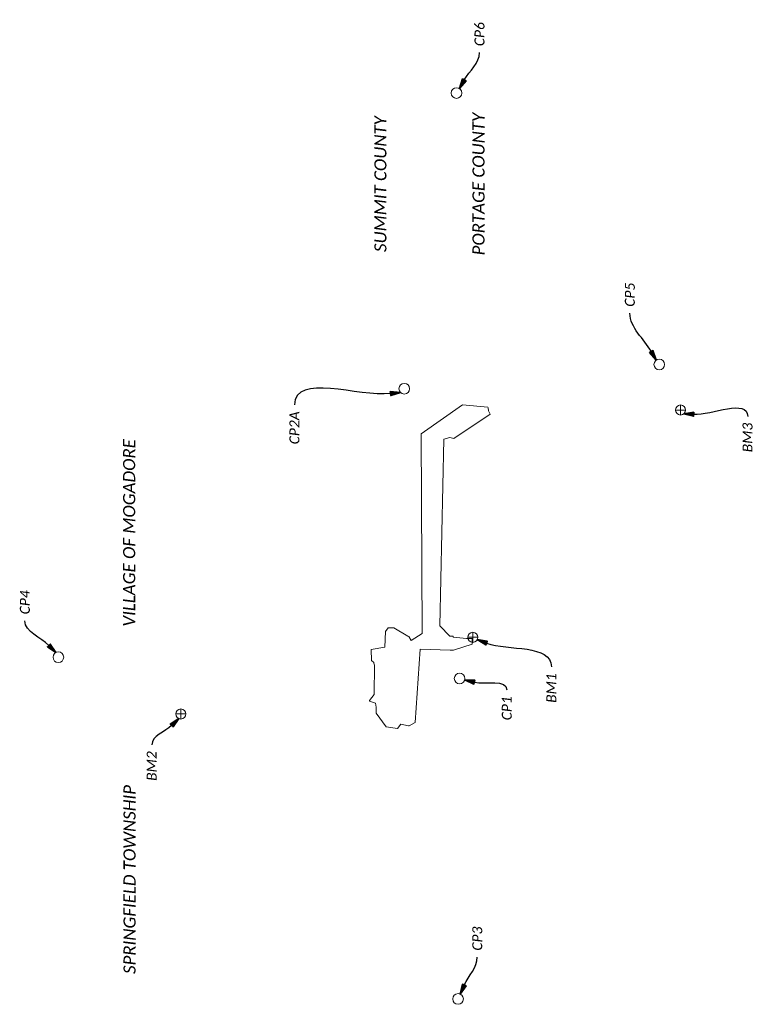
# Model space of a CAD drawing. Header units: feet. Extents: x 2273506 to 2274023, y 502280 to 502972.
import ezdxf
from ezdxf import colors
from ezdxf.entities.mleader import LeaderData, LeaderLine
from ezdxf.math import Vec2, Vec3

# ---------------------------------------------------------------- set-up
doc = ezdxf.new("R2010")
doc.units = ezdxf.units.FT
doc.header["$LTSCALE"] = 20
doc.header["$MEASUREMENT"] = 0
doc.layers.get('0').update_dxf_attribs({"lineweight": 15, "true_color": 0xc2ced6})
doc.layers.add('0_Mview', color=7, linetype='Continuous', lineweight=15, plot=False)
for name, color, linetype, lineweight in [('SV_X_Control_Cells_Found', 7, 'Continuous', 15), ('TX_P_5', 7, 'Continuous', 35), ('TX_P_50', 7, 'Continuous', 35)]:
    doc.layers.add(name, color=color, linetype=linetype, lineweight=lineweight)
doc.styles.add('P_Slanted - Normal Fixed Spacing', font='calibrii.ttf', dxfattribs={"height": 0.14})
doc.styles.add('P_Slanted - Sub Title', font='calibrii.ttf', dxfattribs={"height": 0.17})

# ---------------------------------------------------------------- blocks, each defined once
blk = doc.blocks.new('*U1279')
at = {"color": 0, "linetype": 'ByBlock', "lineweight": -2, "transparency": 16777216}
blk.add_circle((0, 0), 0.5, dxfattribs=at)
blk = doc.blocks.new('BM')
at = {"layer": 'SV_X_Control_Cells_Found', "color": 44, "linetype": 'Continuous', "lineweight": 15, "true_color": 0xa56100}
for p, q in [((-0.071, 0), (0.071, 0)), ((0, 0.071), (0, -0.071))]:
    blk.add_line(p, q, dxfattribs=at)
blk.add_circle((0, 0), 0.0705, dxfattribs=at)
blk = doc.blocks.new('Dim1')
h = blk.add_hatch(color=4)
h.dxf.hatch_style = 1
h.paths.add_polyline_path([(0, 0), (-1, -0.2), (-1, 0.2)])
at = {"color": 4}
blk.add_lwpolyline([(0, 0), (-1, -0.2), (-1, 0.2), (0, 0)], dxfattribs=at)

msp = doc.modelspace()

# ---------------------------------------------------------------- linework, layer by layer
at = {"layer": '0_Mview'}
msp.add_lwpolyline([(2273769.06, 502545.04), (2273765.24, 502545), (2273763.32, 502542.45), (2273762.78, 502531.38), (2273753.17, 502529.76), (2273753.47, 502522), (2273755, 502520.6), (2273755, 502520.1), (2273755.52, 502518.69), (2273755.3, 502498.2), (2273751.97, 502494), (2273751.96, 502493.5), (2273756.31, 502492.02), (2273756.68, 502489.11), (2273756.72, 502485.11), (2273763.72, 502475.36), (2273771.74, 502474.15), (2273774.03, 502477.31), (2273779.42, 502476.05), (2273779.9, 502476.19), (2273784.17, 502478.44), (2273787.67, 502529.92), (2273808.65, 502529.2), (2273811, 502529.22), (2273824.2, 502533.58), (2273824.17, 502537.58), (2273820.17, 502537.54), (2273810.91, 502538.45), (2273810.9, 502539.22), (2273808.48, 502539.19), (2273801.41, 502546.5), (2273804.33, 502677.69), (2273808.55, 502678.65), (2273810.5, 502678.18), (2273811.24, 502678), (2273836.86, 502695.24), (2273835.62, 502697.53), (2273835.38, 502699.49), (2273835.31, 502700.03), (2273817.33, 502701.6), (2273788.42, 502681.35), (2273789.1, 502540.93), (2273781.28, 502536.06), (2273779.65, 502538.96), (2273779.51, 502538.99), (2273779.03, 502539.09)], close=True, dxfattribs=at)

# ---------------------------------------------------------------- block references
for name, p, xscale, yscale, zscale in [('*U1279', (2273813.19, 502920.83, 1153.38), 7.499999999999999, 7.499999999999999, 7.499999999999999), ('*U1279', (2273955.81, 502730.05, 1151.81), 7.499999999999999, 7.499999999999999, 7.499999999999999), ('*U1279', (2273776.49, 502713.06, 1154.11), 7.499999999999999, 7.499999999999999, 7.499999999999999), ('BM', (2273970.78, 502698.07, 1152.29), 49.99999999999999, 49.99999999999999, 49.99999999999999), ('BM', (2273824.7, 502538.31, 1155.98), 49.99999999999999, 49.99999999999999, 49.99999999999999), ('*U1279', (2273533.24, 502524.32, 1164.4), 7.499999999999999, 7.499999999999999, 7.499999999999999), ('*U1279', (2273815.37, 502509.35, 1156.23), 7.499999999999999, 7.499999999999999, 7.499999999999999), ('BM', (2273619.35, 502484.42, 1159.03), 49.99999999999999, 49.99999999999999, 49.99999999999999), ('*U1279', (2273814.26, 502284.14, 1156.1), 7.499999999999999, 7.499999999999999, 7.499999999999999)]:
    msp.add_blockref(name, p, dxfattribs=dict(xscale=xscale, yscale=yscale, zscale=zscale))

# ---------------------------------------------------------------- texts
at = {"layer": 'TX_P_50', "char_height": 8.5, "attachment_point": 2, "rotation": 90, "line_spacing_factor": 1.14, "style": 'P_Slanted - Sub Title'}
for s, insert, width in [('SUMMIT COUNTY', (2273755.42, 502856.82), 109.6412), ('PORTAGE COUNTY', (2273824.42, 502856.82), 109.6412), ('VILLAGE OF MOGADORE', (2273578.74, 502611.72), 153.8301), ('SPRINGFIELD TOWNSHIP', (2273579.03, 502368.08), 153.8301)]:
    msp.add_mtext(s, dxfattribs=dict(at, insert=insert, width=width))

# ---------------------------------------------------------------- leaders
at = {"layer": 'TX_P_5'}
ml = msp.add_multileader_mtext('Standard', dxfattribs=at)
ml.set_content('CP6', color=7, style='P_Slanted - Normal Fixed Spacing')
ml.set_leader_properties(color=95)
ml.set_arrow_properties(name='Dim1')
ml.build(insert=Vec2(0, 0))
ml.multileader.update_dxf_attribs({"leader_type": 2, "text_right_attachment_type": 3, "dogleg_length": 0.18, "arrow_head_size": 7, "scale": 50})
ctx = ml.context
ctx.base_point, ctx.scale, ctx.char_height, ctx.arrow_head_size, ctx.landing_gap_size, ctx.plane_origin, ctx.plane_x_axis, ctx.plane_y_axis = Vec3(2273829.41, 502949.28, 1153.38), 50, 7, 7, 4.5, Vec3(2273813.38, 502924.57, 1153.38), Vec3(0, 1), Vec3(-1, 0)
ctx.right_attachment = 3
notes = []
notes.append((ctx, [(0, (1, 1, 0), (2273829.41, 502940.28, 1153.38), (0, 1), 9, [(0, [(2273815.3, 502923.92, 1153.38)], 0, [])])]))
ctx.mtext.insert, ctx.mtext.text_direction, ctx.mtext.rotation, ctx.mtext.flow_direction = Vec3(2273825.86, 502953.78, 1153.38), Vec3(0, 1), 1.570796, 5
ml = msp.add_multileader_mtext('Standard', dxfattribs=at)
ml.set_content('CP5', color=7, style='P_Slanted - Normal Fixed Spacing')
ml.set_leader_properties(color=95)
ml.set_arrow_properties(name='Dim1')
ml.build(insert=Vec2(0, 0))
ml.multileader.update_dxf_attribs({"leader_type": 2, "text_right_attachment_type": 3, "dogleg_length": 0.18, "arrow_head_size": 7, "scale": 50})
ctx = ml.context
ctx.base_point, ctx.scale, ctx.char_height, ctx.arrow_head_size, ctx.landing_gap_size, ctx.plane_origin, ctx.plane_x_axis, ctx.plane_y_axis = Vec3(2273935.14, 502766.14, 1151.81), 50, 7, 7, 4.5, Vec3(2273955.46, 502733.79, 1151.81), Vec3(0, 1), Vec3(-1, 0)
ctx.right_attachment = 3
notes.append((ctx, [(0, (1, 1, 0), (2273935.14, 502757.14, 1151.81), (0, 1), 9, [(0, [(2273953.56, 502733.05, 1151.81)], 0, [])])]))
ctx.mtext.insert, ctx.mtext.text_direction, ctx.mtext.rotation, ctx.mtext.flow_direction = Vec3(2273931.58, 502770.64, 1151.81), Vec3(0, 1), 1.570796, 5
ml = msp.add_multileader_mtext('Standard', dxfattribs=at)
ml.set_content('CP2A', color=7, style='P_Slanted - Normal Fixed Spacing')
ml.set_leader_properties(color=95)
ml.set_arrow_properties(name='Dim1')
ml.build(insert=Vec2(0, 0))
ml.multileader.update_dxf_attribs({"leader_type": 2, "text_right_attachment_type": 3, "dogleg_length": 0.18, "arrow_head_size": 7, "scale": 50})
ctx = ml.context
ctx.base_point, ctx.scale, ctx.char_height, ctx.arrow_head_size, ctx.landing_gap_size, ctx.plane_origin, ctx.plane_x_axis, ctx.plane_y_axis = Vec3(2273699.26, 502670.5, 1151.81), 50, 7, 7, 4.5, Vec3(2273652.18, 502723.3, 1151.81), Vec3(0, 1), Vec3(-1, 0)
ctx.right_attachment, ctx.text_align_type = 3, 2
notes.append((ctx, [(1, (1, 1, 0), (2273699.33, 502710.65, 1151.81), (0, -1), 9, [(0, [(2273773.78, 502710.47, 1151.81)], 0, [])])]))
ctx.mtext.insert, ctx.mtext.text_direction, ctx.mtext.rotation, ctx.mtext.alignment, ctx.mtext.flow_direction = Vec3(2273695.72, 502697.15, 1151.81), Vec3(0, 1), 1.570796, 3, 5
ml = msp.add_multileader_mtext('Standard', dxfattribs=at)
ml.set_content('BM3', color=7, style='P_Slanted - Normal Fixed Spacing')
ml.set_leader_properties(color=95)
ml.set_arrow_properties(name='Dim1')
ml.build(insert=Vec2(0, 0))
ml.multileader.update_dxf_attribs({"leader_type": 2, "text_right_attachment_type": 3, "dogleg_length": 0.18, "arrow_head_size": 7, "scale": 50})
ctx = ml.context
ctx.base_point, ctx.scale, ctx.char_height, ctx.arrow_head_size, ctx.landing_gap_size, ctx.plane_origin, ctx.plane_x_axis, ctx.plane_y_axis = Vec3(2274017.89, 502664.46, 1152.29), 50, 7, 7, 4.5, Vec3(2273970.84, 502694.55, 1152.29), Vec3(0, 1), Vec3(-1, 0)
ctx.right_attachment, ctx.text_align_type = 3, 2
notes.append((ctx, [(1, (1, 1, 0), (2274017.96, 502702.62, 1152.29), (0, -1), 9, [(0, [(2273972.96, 502695.3, 1152.29)], 0, [])])]))
ctx.mtext.insert, ctx.mtext.text_direction, ctx.mtext.rotation, ctx.mtext.alignment, ctx.mtext.flow_direction = Vec3(2274014.34, 502689.12, 1152.29), Vec3(0, 1), 1.570796, 3, 5
ml = msp.add_multileader_mtext('Standard', dxfattribs=at)
ml.set_content('CP4', color=7, style='P_Slanted - Normal Fixed Spacing')
ml.set_leader_properties(color=95)
ml.set_arrow_properties(name='Dim1')
ml.build(insert=Vec2(0, 0))
ml.multileader.update_dxf_attribs({"leader_type": 2, "text_right_attachment_type": 3, "dogleg_length": 0.18, "arrow_head_size": 7, "scale": 50})
ctx = ml.context
ctx.base_point, ctx.scale, ctx.char_height, ctx.arrow_head_size, ctx.landing_gap_size, ctx.plane_origin, ctx.plane_x_axis, ctx.plane_y_axis = Vec3(2273509.69, 502549.96, 1151.81), 50, 7, 7, 4.5, Vec3(2273452.59, 502552.87, 1151.81), Vec3(0, 1), Vec3(-1, 0)
ctx.right_attachment = 3
notes.append((ctx, [(0, (1, 1, 0), (2273509.69, 502540.96, 1151.81), (0, 1), 9, [(0, [(2273531.38, 502527.58, 1151.81)], 0, [])])]))
ctx.mtext.insert, ctx.mtext.text_direction, ctx.mtext.rotation, ctx.mtext.flow_direction = Vec3(2273506.15, 502554.46, 1151.81), Vec3(0, 1), 1.570796, 5
ml = msp.add_multileader_mtext('Standard', dxfattribs=at)
ml.set_content('BM1', color=7, style='P_Slanted - Normal Fixed Spacing')
ml.set_leader_properties(color=95)
ml.set_arrow_properties(name='Dim1')
ml.build(insert=Vec2(0, 0))
ml.multileader.update_dxf_attribs({"leader_type": 2, "text_right_attachment_type": 3, "dogleg_length": 0.18, "arrow_head_size": 7, "scale": 50})
ctx = ml.context
ctx.base_point, ctx.scale, ctx.char_height, ctx.arrow_head_size, ctx.landing_gap_size, ctx.plane_origin, ctx.plane_x_axis, ctx.plane_y_axis = Vec3(2273879.89, 502488.99, 1151.81), 50, 7, 7, 4.5, Vec3(2273848.78, 502500.9, 1151.81), Vec3(0, 1), Vec3(-1, 0)
ctx.right_attachment, ctx.text_align_type = 3, 2
notes.append((ctx, [(1, (1, 1, 0), (2273879.9, 502526.54, 1151.81), (0, -1), 9, [(0, [(2273827.82, 502536.67, 1151.81)], 0, [])])]))
ctx.mtext.insert, ctx.mtext.text_direction, ctx.mtext.rotation, ctx.mtext.alignment, ctx.mtext.flow_direction = Vec3(2273876.37, 502513.04, 1151.81), Vec3(0, 1), 1.570796, 3, 5
ml = msp.add_multileader_mtext('Standard', dxfattribs=at)
ml.set_content('CP1', color=7, style='P_Slanted - Normal Fixed Spacing')
ml.set_leader_properties(color=95)
ml.set_arrow_properties(name='Dim1')
ml.build(insert=Vec2(0, 0))
ml.multileader.update_dxf_attribs({"leader_type": 2, "text_right_attachment_type": 3, "dogleg_length": 0.18, "arrow_head_size": 7, "scale": 50})
ctx = ml.context
ctx.base_point, ctx.scale, ctx.char_height, ctx.arrow_head_size, ctx.landing_gap_size, ctx.plane_origin, ctx.plane_x_axis, ctx.plane_y_axis = Vec3(2273848.59, 502476.96, 1156.23), 50, 7, 7, 4.5, Vec3(2273839.96, 502472.61, 1156.23), Vec3(0, 1), Vec3(-1, 0)
ctx.right_attachment, ctx.text_align_type = 3, 2
notes.append((ctx, [(1, (1, 1, 0), (2273848.64, 502510.38, 1156.23), (0, -1), 9, [(0, [(2273818.99, 502508.38, 1156.23)], 0, [])])]))
ctx.mtext.insert, ctx.mtext.text_direction, ctx.mtext.rotation, ctx.mtext.alignment, ctx.mtext.flow_direction = Vec3(2273845.05, 502496.88, 1156.23), Vec3(0, 1), 1.570796, 3, 5
ml = msp.add_multileader_mtext('Standard', dxfattribs=at)
ml.set_content('BM2', color=7, style='P_Slanted - Normal Fixed Spacing')
ml.set_leader_properties(color=95)
ml.set_arrow_properties(name='Dim1')
ml.build(insert=Vec2(0, 0))
ml.multileader.update_dxf_attribs({"leader_type": 2, "text_right_attachment_type": 3, "dogleg_length": 0.18, "arrow_head_size": 7, "scale": 50})
ctx = ml.context
ctx.base_point, ctx.scale, ctx.char_height, ctx.arrow_head_size, ctx.landing_gap_size, ctx.plane_origin, ctx.plane_x_axis, ctx.plane_y_axis = Vec3(2273598.86, 502433.51, 1151.81), 50, 7, 7, 4.5, Vec3(2273542.23, 502421.92, 1151.81), Vec3(0, 1), Vec3(-1, 0)
ctx.right_attachment, ctx.text_align_type = 3, 2
notes.append((ctx, [(1, (1, 1, 0), (2273598.93, 502471.71, 1151.81), (0, -1), 9, [(0, [(2273617.87, 502481.22, 1151.81)], 0, [])])]))
ctx.mtext.insert, ctx.mtext.text_direction, ctx.mtext.rotation, ctx.mtext.alignment, ctx.mtext.flow_direction = Vec3(2273595.34, 502458.21, 1151.81), Vec3(0, 1), 1.570796, 3, 5
ml = msp.add_multileader_mtext('Standard', dxfattribs=at)
ml.set_content('CP3', color=7, style='P_Slanted - Normal Fixed Spacing')
ml.set_leader_properties(color=95)
ml.set_arrow_properties(name='Dim1')
ml.build(insert=Vec2(0, 0))
ml.multileader.update_dxf_attribs({"leader_type": 2, "text_right_attachment_type": 3, "dogleg_length": 0.18, "arrow_head_size": 7, "scale": 50})
ctx = ml.context
ctx.base_point, ctx.scale, ctx.char_height, ctx.arrow_head_size, ctx.landing_gap_size, ctx.plane_origin, ctx.plane_x_axis, ctx.plane_y_axis = Vec3(2273827.84, 502313.62, 1156.23), 50, 7, 7, 4.5, Vec3(2273848.82, 502303.66, 1156.23), Vec3(0, 1), Vec3(-1, 0)
ctx.right_attachment = 3
notes.append((ctx, [(0, (1, 1, 0), (2273827.84, 502304.62, 1156.23), (0, 1), 9, [(0, [(2273815.74, 502287.58, 1156.23)], 0, [])])]))
ctx.mtext.insert, ctx.mtext.text_direction, ctx.mtext.rotation, ctx.mtext.flow_direction = Vec3(2273824.29, 502318.12, 1156.23), Vec3(0, 1), 1.570796, 5
for ctx, leaders in notes:
    for number, flags, end, landing, length, lines in leaders:
        leader = LeaderData()
        leader.index, (leader.has_last_leader_line, leader.has_dogleg_vector, leader.attachment_direction) = number, flags
        leader.last_leader_point, leader.dogleg_vector, leader.dogleg_length = Vec3(end), Vec3(landing), length
        for number, points, colour, breaks in lines:
            line = LeaderLine()
            line.index, line.vertices, line.color, line.breaks = number, Vec3.list(points), colors.encode_raw_color(colour), breaks
            leader.lines.append(line)
        ctx.leaders.append(leader)

doc.saveas('drawing.dxf')
